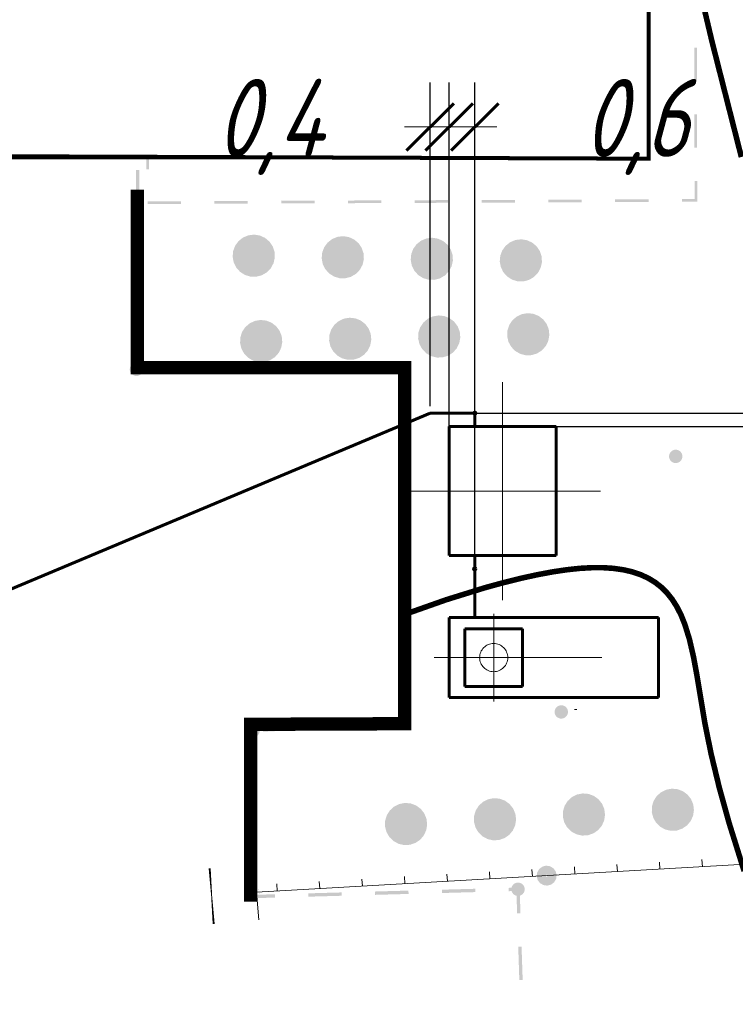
# Model space of a CAD drawing. Header units: millimetres. Extents: x 0 to 420, y 0 to 297.
# Tile 30 of 43: x 149 to 181, y 134 to 178. Entities that reach past the tile are written whole.
import ezdxf

# ---------------------------------------------------------------- set-up
doc = ezdxf.new("R2010")
doc.units = ezdxf.units.MM
for name, pattern in [('K5LT32769', [0]), ('K5LT32771', [0]), ('K5LT32772', [0]), ('K5LT_AXLED', [15.063659, 10.563659, -1.5, 1.5, -1.5]), ('K5LT_BASIC', [0]), ('K5LT_DASHED', [6, 4, -2]), ('K5LT_THIN', [0])]:
    doc.linetypes.add(name, pattern=pattern)
for name, color, linetype in [('_К3 (маслоотвод)', 7, 'Continuous'), ('_привязки', 7, 'Continuous'), ('Системный слой', 7, 'Continuous')]:
    doc.layers.add(name, color=color, linetype=linetype)
for name, color, linetype, true_color in [('Дороги', 7, 'Continuous', 0x666666), ('План ПС', 7, 'Continuous', 0x666666), ('Существующее оборудование', 7, 'Continuous', 0x7f7f7f), ('Топосъемка', 7, 'Continuous', 0x7f7f7f)]:
    doc.layers.add(name, color=color, linetype=linetype, true_color=true_color)
doc.styles.add('KDIMTEXTSTYLE', font='txt', dxfattribs={"width": 0.96, "oblique": 15, "height": 5})
doc.dimstyles.new('KDIMSTYLE (0.00)', dxfattribs={"dimtxt": 5, "dimasz": 1, "dimexe": 2, "dimexo": 0, "dimgap": 1, "dimtad": 1, "dimlfac": 500, "dimtxsty": 'KDIMTEXTSTYLE', "dimsah": 1, "dimcen": 0, "dimdle": 1, "dimadec": 0, "dimazin": 0, "dimtfac": 0.667, "dimtmove": 0, "dimatfit": 3, "dimfxl": 0, "dimtvp": 1, "dimtolj": 1, "dimtzin": 0, "dimarcsym": 0})

# ---------------------------------------------------------------- blocks, each defined once
blk = doc.blocks.new('U49')
at = {"layer": 'План ПС', "linetype": 'K5LT_AXLED', "lineweight": 18}
for q in [(170.654, 161.561), (166.254, 156.661), (175.054, 156.661), (170.654, 151.761)]:
    blk.add_line((170.654, 156.661), q, dxfattribs=at)
blk = doc.blocks.new('KDIMARROW_03')
at = {"layer": '_К3 (маслоотвод)', "color": 0, "linetype": 'K5LT_THIN', "lineweight": 18}
blk.add_line((0, 0), (-1, 0), dxfattribs=at)
at = {"layer": 'Системный слой', "color": 0, "linetype": 'K5LT_BASIC', "lineweight": 60}
blk.add_line((-1.061, -1.061), (1.061, 1.061), dxfattribs=at)
at = {"layer": 'Системный слой', "color": 0, "linetype": 'K5LT_THIN', "lineweight": 18}
blk.add_line((0, 0), (2, 0), dxfattribs=at)
blk = doc.blocks.new('U63')
at = {"layer": 'Существующее оборудование', "linetype": 'K5LT_THIN', "lineweight": 18}
for p, q in [((177.219, 220.506), (177.219, 171.597)), ((177.219, 171.597), (128.894, 171.597))]:
    blk.add_line(p, q, dxfattribs=at)
blk = doc.blocks.new('U134')
at = {"layer": '_К3 (маслоотвод)', "linetype": 'K5LT_BASIC', "lineweight": 60}
for p, q in [((173.054, 159.561), (168.254, 159.561)), ((168.254, 159.561), (168.254, 153.761)), ((173.054, 153.761), (173.054, 159.561)), ((168.254, 153.761), (173.054, 153.761))]:
    blk.add_line(p, q, dxfattribs=at)
blk = doc.blocks.new('U135')
at = {"layer": '_К3 (маслоотвод)', "linetype": 'K5LT_BASIC', "lineweight": 60}
for p, q in [((171.554, 150.477), (168.954, 150.477)), ((168.954, 150.477), (168.954, 147.877)), ((171.554, 147.877), (171.554, 150.477)), ((168.954, 147.877), (171.554, 147.877))]:
    blk.add_line(p, q, dxfattribs=at)
blk = doc.blocks.new('U139')
at = {"layer": '_К3 (маслоотвод)', "linetype": 'K5LT_BASIC', "lineweight": 60}
for p, q in [((171.554, 150.477), (168.954, 150.477)), ((168.954, 150.477), (168.954, 147.877)), ((171.554, 147.877), (171.554, 150.477)), ((168.954, 147.877), (171.554, 147.877))]:
    blk.add_line(p, q, dxfattribs=at)
blk = doc.blocks.new('U147')
at = {"layer": 'Существующее оборудование', "linetype": 'K5LT32772', "lineweight": 20}
blk.add_line((157.651, 137.21), (157.52, 139.706), dxfattribs=at)
blk = doc.blocks.new('U149')
at = {"layer": 'Существующее оборудование', "linetype": 'K5LT32772', "lineweight": 20}
blk.add_line((157.692, 137.212), (157.478, 139.703), dxfattribs=at)
blk = doc.blocks.new('U150')
at = {"layer": 'Существующее оборудование', "linetype": 'K5LT32772', "lineweight": 20}
blk.add_line((159.711, 137.386), (159.497, 139.877), dxfattribs=at)
blk = doc.blocks.new('U177')
at = {"layer": 'Топосъемка'}
blk.add_hatch(color=256, dxfattribs=at).paths.add_polyline_path([(171.451, 138.485), (171.48, 138.497), (171.507, 138.513), (171.532, 138.531), (171.555, 138.551), (171.576, 138.574), (171.595, 138.598), (171.611, 138.625), (171.624, 138.653), (171.634, 138.682), (171.641, 138.712), (171.645, 138.743), (171.646, 138.774), (171.644, 138.805), (171.638, 138.835), (171.63, 138.865), (171.618, 138.894), (171.603, 138.921), (171.586, 138.947), (171.566, 138.97), (171.544, 138.992), (171.519, 139.011), (171.493, 139.028), (171.466, 139.041), (171.437, 139.052), (171.407, 139.06), (171.376, 139.065), (171.345, 139.066), (171.314, 139.064), (171.283, 139.06), (171.254, 139.051), (171.241, 139.047), (171.213, 139.035), (171.186, 139.02), (171.161, 139.002), (171.137, 138.981), (171.116, 138.959), (171.098, 138.934), (171.082, 138.907), (171.069, 138.879), (171.058, 138.85), (171.051, 138.82), (171.047, 138.789), (171.046, 138.758), (171.049, 138.728), (171.054, 138.697), (171.063, 138.667), (171.075, 138.639), (171.089, 138.611), (171.107, 138.586), (171.127, 138.562), (171.149, 138.54), (171.173, 138.521), (171.199, 138.505), (171.227, 138.491), (171.256, 138.48), (171.286, 138.472), (171.317, 138.468), (171.348, 138.466), (171.379, 138.468), (171.409, 138.473), (171.439, 138.481)])
blk = doc.blocks.new('U181')
at = {"layer": 'Топосъемка'}
blk.add_hatch(color=256, dxfattribs=at).paths.add_polyline_path([(159.55, 145.616), (159.578, 145.628), (159.605, 145.643), (159.63, 145.661), (159.654, 145.682), (159.675, 145.704), (159.693, 145.729), (159.709, 145.756), (159.722, 145.784), (159.733, 145.813), (159.74, 145.843), (159.744, 145.874), (159.745, 145.905), (159.742, 145.936), (159.737, 145.966), (159.728, 145.996), (159.716, 146.024), (159.702, 146.052), (159.684, 146.077), (159.664, 146.101), (159.642, 146.123), (159.618, 146.142), (159.592, 146.158), (159.564, 146.172), (159.535, 146.183), (159.505, 146.191), (159.474, 146.195), (159.443, 146.197), (159.412, 146.195), (159.382, 146.19), (159.352, 146.182), (159.34, 146.178), (159.311, 146.166), (159.284, 146.15), (159.259, 146.133), (159.236, 146.112), (159.215, 146.089), (159.196, 146.065), (159.18, 146.038), (159.167, 146.01), (159.157, 145.981), (159.15, 145.951), (159.146, 145.92), (159.145, 145.889), (159.147, 145.858), (159.153, 145.828), (159.161, 145.798), (159.173, 145.769), (159.188, 145.742), (159.205, 145.716), (159.225, 145.693), (159.247, 145.671), (159.272, 145.652), (159.298, 145.635), (159.325, 145.622), (159.354, 145.611), (159.384, 145.603), (159.415, 145.598), (159.446, 145.597), (159.477, 145.599), (159.508, 145.604), (159.537, 145.612)])
blk = doc.blocks.new('U184')
at = {"layer": 'Топосъемка'}
blk.add_hatch(color=256, dxfattribs=at).paths.add_polyline_path([(173.395, 146.454), (173.424, 146.466), (173.451, 146.482), (173.476, 146.499), (173.499, 146.52), (173.52, 146.543), (173.539, 146.567), (173.555, 146.594), (173.568, 146.622), (173.578, 146.651), (173.586, 146.681), (173.589, 146.712), (173.59, 146.743), (173.588, 146.774), (173.582, 146.804), (173.574, 146.834), (173.562, 146.863), (173.547, 146.89), (173.53, 146.916), (173.51, 146.939), (173.488, 146.961), (173.464, 146.98), (173.437, 146.997), (173.41, 147.01), (173.381, 147.021), (173.351, 147.029), (173.32, 147.034), (173.289, 147.035), (173.258, 147.033), (173.228, 147.028), (173.198, 147.02), (173.185, 147.016), (173.157, 147.004), (173.13, 146.989), (173.105, 146.971), (173.081, 146.95), (173.06, 146.928), (173.042, 146.903), (173.026, 146.876), (173.013, 146.848), (173.002, 146.819), (172.995, 146.789), (172.991, 146.758), (172.99, 146.727), (172.993, 146.696), (172.998, 146.666), (173.007, 146.636), (173.019, 146.608), (173.033, 146.58), (173.051, 146.555), (173.071, 146.531), (173.093, 146.509), (173.117, 146.49), (173.143, 146.474), (173.171, 146.46), (173.2, 146.449), (173.23, 146.441), (173.261, 146.437), (173.292, 146.435), (173.323, 146.437), (173.353, 146.442), (173.383, 146.45)])
blk = doc.blocks.new('U185')
at = {"layer": 'Топосъемка'}
blk.add_hatch(color=256, dxfattribs=at).paths.add_polyline_path([(154.313, 161.85), (154.341, 161.862), (154.368, 161.877), (154.394, 161.895), (154.417, 161.915), (154.438, 161.938), (154.457, 161.963), (154.473, 161.989), (154.486, 162.017), (154.496, 162.047), (154.503, 162.077), (154.507, 162.108), (154.508, 162.138), (154.505, 162.169), (154.5, 162.2), (154.491, 162.23), (154.48, 162.258), (154.465, 162.286), (154.448, 162.311), (154.428, 162.335), (154.405, 162.357), (154.381, 162.376), (154.355, 162.392), (154.327, 162.406), (154.298, 162.417), (154.268, 162.425), (154.238, 162.429), (154.207, 162.431), (154.176, 162.429), (154.145, 162.424), (154.115, 162.416), (154.103, 162.412), (154.075, 162.399), (154.048, 162.384), (154.022, 162.366), (153.999, 162.346), (153.978, 162.323), (153.959, 162.299), (153.943, 162.272), (153.93, 162.244), (153.92, 162.215), (153.913, 162.185), (153.909, 162.154), (153.908, 162.123), (153.91, 162.092), (153.916, 162.062), (153.925, 162.032), (153.936, 162.003), (153.951, 161.976), (153.968, 161.95), (153.988, 161.926), (154.011, 161.905), (154.035, 161.886), (154.061, 161.869), (154.089, 161.855), (154.118, 161.845), (154.148, 161.837), (154.178, 161.832), (154.209, 161.831), (154.24, 161.832), (154.271, 161.837), (154.301, 161.845)])
blk = doc.blocks.new('U188')
at = {"layer": 'Топосъемка'}
blk.add_hatch(color=256, dxfattribs=at).paths.add_polyline_path([(178.536, 157.938), (178.564, 157.951), (178.591, 157.966), (178.616, 157.984), (178.64, 158.004), (178.661, 158.027), (178.679, 158.052), (178.695, 158.078), (178.709, 158.106), (178.719, 158.136), (178.726, 158.166), (178.73, 158.196), (178.731, 158.227), (178.728, 158.258), (178.723, 158.289), (178.714, 158.318), (178.702, 158.347), (178.688, 158.374), (178.67, 158.4), (178.65, 158.424), (178.628, 158.445), (178.604, 158.465), (178.578, 158.481), (178.55, 158.495), (178.521, 158.506), (178.491, 158.513), (178.46, 158.518), (178.429, 158.52), (178.398, 158.518), (178.368, 158.513), (178.338, 158.505), (178.326, 158.501), (178.297, 158.488), (178.27, 158.473), (178.245, 158.455), (178.222, 158.435), (178.201, 158.412), (178.182, 158.387), (178.166, 158.361), (178.153, 158.333), (178.143, 158.304), (178.136, 158.273), (178.132, 158.243), (178.131, 158.212), (178.133, 158.181), (178.139, 158.15), (178.147, 158.121), (178.159, 158.092), (178.174, 158.065), (178.191, 158.039), (178.211, 158.015), (178.233, 157.994), (178.258, 157.975), (178.284, 157.958), (178.312, 157.944), (178.341, 157.933), (178.371, 157.926), (178.401, 157.921), (178.432, 157.92), (178.463, 157.921), (178.494, 157.926), (178.523, 157.934)])
blk = doc.blocks.new('U224')
at = {"layer": 'Топосъемка', "linetype": 'K5LT32772', "lineweight": 20}
blk.add_line((157.651, 137.21), (157.52, 139.706), dxfattribs=at)
blk = doc.blocks.new('U226')
at = {"layer": 'Топосъемка', "linetype": 'K5LT32772', "lineweight": 20}
blk.add_line((157.692, 137.212), (157.478, 139.703), dxfattribs=at)
blk = doc.blocks.new('U227')
at = {"layer": 'Топосъемка', "linetype": 'K5LT32772', "lineweight": 20}
blk.add_line((159.711, 137.386), (159.497, 139.877), dxfattribs=at)

msp = doc.modelspace()

# ---------------------------------------------------------------- hatches: boundary and pattern name
at = {"layer": 'Топосъемка'}
for points in [[(179.38084, 176.589746), (179.260829, 176.589421), (179.264989, 175.089427), (179.384981, 175.089745)], [(179.389135, 173.58977), (179.269131, 173.589428), (179.27329, 172.089433), (179.393294, 172.089777)], [(154.771569, 171.68222), (154.651569, 171.682669), (154.649422, 171.116331), (154.769422, 171.115883)], [(154.339384, 171.084513), (154.189391, 171.085089), (154.184402, 169.766523), (154.183183, 169.585314), (154.333165, 169.584307), (154.334395, 169.765605), (154.33439, 169.765731), (154.334393, 169.765839)], [(179.397436, 170.589776), (179.27745, 170.589439), (179.279676, 169.781225), (178.707757, 169.778876), (178.708246, 169.658883), (179.340082, 169.661458), (179.400012, 169.661709), (179.39985, 169.72163)], [(156.207943, 169.686724), (154.707944, 169.680576), (154.708458, 169.560573), (156.208438, 169.566713)], [(159.207903, 169.699006), (157.707923, 169.692865), (157.708418, 169.572853), (159.208398, 169.578994)], [(162.207882, 169.711294), (160.707901, 169.705153), (160.708397, 169.585141), (162.208377, 169.591283)], [(165.207861, 169.723582), (163.707881, 169.717441), (163.708376, 169.59743), (165.208349, 169.603589)], [(168.20784, 169.73587), (166.707841, 169.729723), (166.708329, 169.60973), (168.208328, 169.615877)], [(171.207819, 169.748158), (169.70782, 169.742011), (169.708308, 169.622019), (171.208308, 169.628166)], [(174.20778, 169.76044), (172.707799, 169.754299), (172.708288, 169.634307), (174.208267, 169.640447)], [(177.207758, 169.772728), (175.707779, 169.766588), (175.708267, 169.646594), (177.208247, 169.652736)], [(158.794574, 167.896136), (158.939331, 168.009737), (158.997994, 168.055765), (159.203102, 168.140628), (159.23693, 168.154603), (159.486858, 168.184498), (159.493671, 168.185312), (159.749172, 168.145609), (159.984505, 168.038455), (160.182195, 167.871791), (160.327573, 167.657944), (160.409886, 167.412839), (160.422992, 167.154591), (160.365948, 166.902382), (160.33159, 166.838822), (160.242984, 166.674932), (160.132951, 166.561172), (160.063203, 166.489079), (159.886573, 166.385868), (159.839964, 166.358616), (159.610259, 166.298592), (159.589777, 166.293233), (159.331244, 166.29778), (159.083522, 166.371887), (158.864975, 166.510098), (158.691831, 166.702147), (158.576915, 166.933777), (158.528766, 167.187832), (158.550945, 167.445446), (158.641793, 167.687536), (158.714852, 167.787279)], [(154.323077, 168.084343), (154.173076, 168.085343), (154.162988, 166.585379), (154.312972, 166.584371)], [(162.793972, 167.825955), (162.938728, 167.939557), (162.997384, 167.985604), (163.202499, 168.070448), (163.23632, 168.084442), (163.486229, 168.11433), (163.49306, 168.11515), (163.748562, 168.075448), (163.983902, 167.968275), (164.181573, 167.801604), (164.326963, 167.587783), (164.409265, 167.342652), (164.422389, 167.084412), (164.365345, 166.832203), (164.330987, 166.768642), (164.242363, 166.604745), (164.132329, 166.490984), (164.062582, 166.418892), (163.885951, 166.31568), (163.839342, 166.288429), (163.609656, 166.228412), (163.589175, 166.223053), (163.330622, 166.227593), (163.082919, 166.301707), (162.864372, 166.439918), (162.691229, 166.631966), (162.576311, 166.863596), (162.528144, 167.117645), (162.550322, 167.37526), (162.641171, 167.61735), (162.71423, 167.717093)], [(166.79335, 167.755769), (166.938107, 167.86937), (166.996762, 167.915416), (167.201878, 168.000261), (167.235697, 168.014255), (167.485607, 168.044144), (167.492439, 168.044963), (167.747958, 168.005269), (167.983274, 167.898107), (168.180969, 167.731424), (168.326342, 167.517596), (168.408642, 167.272465), (168.421768, 167.014224), (168.364722, 166.762016), (168.330365, 166.698454), (168.24176, 166.534565), (168.131726, 166.420805), (168.061979, 166.348712), (167.885348, 166.245501), (167.838713, 166.21826), (167.609034, 166.158226), (167.588552, 166.152866), (167.330019, 166.157413), (167.08229, 166.231538), (166.86375, 166.369732), (166.690606, 166.561779), (166.57569, 166.793409), (166.52754, 167.047464), (166.549694, 167.305091), (166.640561, 167.547188), (166.713608, 167.646905)], [(171.491836, 167.974784), (171.747337, 167.935081), (171.982651, 167.827919), (172.180348, 167.661237), (172.325738, 167.447416), (172.40804, 167.202285), (172.421145, 166.944038), (172.364113, 166.691854), (172.329736, 166.628287), (172.241138, 166.464378), (172.131098, 166.350636), (172.061357, 166.278525), (171.884725, 166.175314), (171.83811, 166.148081), (171.608412, 166.088038), (171.587924, 166.082698), (171.329398, 166.087226), (171.081669, 166.161352), (170.863147, 166.299551), (170.689985, 166.491593), (170.57508, 166.723249), (170.526919, 166.977278), (170.549091, 167.234911), (170.639939, 167.477001), (170.712999, 167.576744), (170.792746, 167.685589), (170.937496, 167.799209), (170.99614, 167.84523), (171.201255, 167.930074), (171.235095, 167.944074), (171.485004, 167.973963)], [(154.302884, 165.084407), (154.152881, 165.085407), (154.142768, 163.585455), (154.292777, 163.584436)], [(171.78068, 164.655165), (172.037659, 164.626489), (172.277359, 164.529528), (172.482031, 164.371526), (172.636471, 164.164121), (172.729244, 163.922772), (172.753447, 163.665336), (172.707293, 163.410918), (172.675717, 163.34595), (172.594218, 163.178368), (172.48919, 163.06001), (172.422604, 162.984965), (172.250571, 162.874274), (172.205167, 162.845033), (171.978279, 162.775187), (171.958034, 162.768954), (171.699554, 162.762379), (171.448868, 162.825785), (171.224595, 162.954476), (171.043348, 163.138877), (170.918593, 163.365358), (170.859559, 163.617101), (170.870629, 163.875436), (170.950982, 164.121206), (171.019674, 164.22399), (171.094665, 164.336178), (171.234386, 164.455902), (171.291024, 164.504406), (171.492293, 164.597989), (171.52549, 164.61344), (171.773896, 164.654043)], [(158.954866, 163.815715), (159.023558, 163.918499), (159.098568, 164.030694), (159.238288, 164.150419), (159.29492, 164.198941), (159.496188, 164.292525), (159.529374, 164.307948), (159.777773, 164.348571), (159.784565, 164.349675), (160.041542, 164.320998), (160.281262, 164.224045), (160.485916, 164.066035), (160.640367, 163.858657), (160.733128, 163.617281), (160.757331, 163.359846), (160.711196, 163.105434), (160.679595, 163.040479), (160.598114, 162.872903), (160.493056, 162.754513), (160.426481, 162.679494), (160.254474, 162.568791), (160.209043, 162.539562), (159.982156, 162.469715), (159.961931, 162.463489), (159.703431, 162.456906), (159.452752, 162.520295), (159.22848, 162.648986), (159.047243, 162.833413), (158.922469, 163.059887), (158.863435, 163.31163), (158.874505, 163.569964)], [(163.293629, 164.300758), (163.494898, 164.394342), (163.528077, 164.409784), (163.776484, 164.450389), (163.783274, 164.451493), (164.040252, 164.422816), (164.279965, 164.325881), (164.484625, 164.167853), (164.639076, 163.960474), (164.73183, 163.719118), (164.756034, 163.461683), (164.70988, 163.207264), (164.678305, 163.142296), (164.596824, 162.974721), (164.491778, 162.856356), (164.425192, 162.781312), (164.253165, 162.670601), (164.207754, 162.64138), (163.980866, 162.571532), (163.960641, 162.565307), (163.702141, 162.558724), (163.451455, 162.622132), (163.227189, 162.750803), (163.045953, 162.93523), (162.92118, 163.161705), (162.862145, 163.413447), (162.873215, 163.671782), (162.953569, 163.917552), (163.022267, 164.020317), (163.097271, 164.132531), (163.236998, 164.252236)], [(167.292332, 164.402595), (167.493601, 164.496178), (167.526787, 164.511602), (167.775186, 164.552225), (167.781977, 164.553329), (168.038956, 164.524653), (168.27865, 164.427711), (168.483328, 164.26969), (168.63776, 164.062304), (168.73054, 163.820935), (168.754744, 163.5635), (168.708591, 163.309082), (168.677008, 163.244133), (168.595527, 163.076557), (168.490481, 162.958192), (168.423895, 162.883148), (168.251869, 162.772438), (168.206457, 162.743216), (167.979562, 162.673388), (167.959325, 162.667136), (167.700844, 162.660562), (167.450165, 162.723949), (167.225892, 162.852639), (167.044637, 163.03706), (166.919883, 163.263541), (166.860849, 163.515284), (166.871919, 163.773619), (166.952272, 164.019388), (167.02097, 164.122153), (167.095955, 164.23436), (167.235701, 164.354073)], [(155.752954, 162.219414), (154.253025, 162.206075), (154.254347, 162.056086), (155.754283, 162.069407)], [(158.752844, 162.246062), (157.25289, 162.232735), (157.254237, 162.082734), (158.754173, 162.096054)], [(161.752715, 162.272703), (160.25278, 162.259383), (160.254101, 162.109394), (161.754055, 162.122721)], [(164.752605, 162.29935), (163.252669, 162.28603), (163.253991, 162.136042), (164.753926, 162.149362)], [(166.309662, 162.219591), (166.159672, 162.217928), (166.176333, 160.718023), (166.326323, 160.719686)], [(166.343002, 159.219787), (166.193012, 159.218124), (166.20968, 157.7182), (166.359663, 157.719882)], [(166.376349, 156.219965), (166.22634, 156.218295), (166.24302, 154.718397), (166.39301, 154.72006)], [(166.40967, 153.220155), (166.25968, 153.218491), (166.276367, 151.718574), (166.426357, 151.720237)], [(166.443017, 150.220332), (166.293028, 150.218669), (166.309707, 148.718771), (166.459697, 148.720434)], [(166.476357, 147.220529), (166.326368, 147.218865), (166.336349, 146.320701), (165.879318, 146.297575), (165.886911, 146.147771), (166.41595, 146.174553), (166.487947, 146.178183), (166.487136, 146.250292)], [(161.38509, 146.070147), (159.887002, 145.994348), (159.894577, 145.844537), (161.392664, 145.920337)], [(164.38125, 146.221783), (162.88317, 146.145965), (162.890744, 145.996154), (164.388824, 146.071972)], [(159.504529, 144.842612), (159.354542, 144.844771), (159.333035, 143.344919), (159.48302, 143.34276)], [(173.769214, 142.908845), (173.967827, 143.008038), (174.00054, 143.024393), (174.247736, 143.071922), (174.254488, 143.073226), (174.512165, 143.051728), (174.754519, 142.96152), (174.963536, 142.809266), (175.123701, 142.606276), (175.223186, 142.367586), (175.254588, 142.11091), (175.21556, 141.855294), (175.185707, 141.789295), (175.109022, 141.619677), (175.007252, 141.498324), (174.942861, 141.421546), (174.773939, 141.306021), (174.729403, 141.27558), (174.504519, 141.199399), (174.48448, 141.192622), (174.226273, 141.178818), (173.973894, 141.235198), (173.746102, 141.357554), (173.559764, 141.536851), (173.428716, 141.759764), (173.362667, 142.009784), (173.366517, 142.268346), (173.439975, 142.516274), (173.505851, 142.621046), (173.577622, 142.735191), (173.714013, 142.858813)], [(178.220567, 141.392335), (177.968206, 141.448722), (177.740407, 141.571096), (177.554076, 141.750375), (177.423014, 141.973326), (177.356961, 142.2233), (177.360811, 142.481862), (177.434287, 142.729799), (177.500164, 142.834569), (177.571917, 142.948709), (177.708306, 143.072331), (177.763501, 143.122381), (177.962121, 143.221556), (177.994834, 143.237911), (178.24203, 143.28544), (178.248783, 143.286743), (178.506479, 143.265252), (178.748812, 143.175037), (178.957823, 143.022801), (179.118013, 142.819799), (179.21748, 142.581103), (179.248876, 142.324447), (179.209855, 142.068811), (179.180021, 142.002819), (179.103317, 141.833195), (179.001564, 141.711848), (178.937155, 141.635063), (178.768226, 141.519557), (178.723696, 141.489097), (178.498806, 141.412934), (178.478792, 141.406145)], [(165.589015, 142.30815), (165.725425, 142.431779), (165.780607, 142.481803), (165.97924, 142.581004), (166.01196, 142.59734), (166.259129, 142.644881), (166.265881, 142.646184), (166.523577, 142.624693), (166.765912, 142.534479), (166.974929, 142.382225), (167.135113, 142.179241), (167.234598, 141.940552), (167.265982, 141.683869), (167.226953, 141.428252), (167.19712, 141.362261), (167.120416, 141.192636), (167.018663, 141.07129), (166.954242, 140.994479), (166.785351, 140.878986), (166.740815, 140.848545), (166.515931, 140.772363), (166.495892, 140.765587), (166.237666, 140.751776), (165.985313, 140.808144), (165.757514, 140.930518), (165.571176, 141.109816), (165.440128, 141.33273), (165.374079, 141.582749), (165.377918, 141.841285), (165.451394, 142.089221), (165.517263, 142.194011)], [(170.260176, 142.859701), (170.517872, 142.838211), (170.760206, 142.747995), (170.969223, 142.595741), (171.129407, 142.392759), (171.228892, 142.154068), (171.260295, 141.897393), (171.221267, 141.641777), (171.191414, 141.575778), (171.114729, 141.40616), (171.012957, 141.284807), (170.948567, 141.208028), (170.779645, 141.092504), (170.735109, 141.062062), (170.510225, 140.985881), (170.490185, 140.979104), (170.231979, 140.965301), (169.979606, 141.021662), (169.751808, 141.144036), (169.56547, 141.323334), (169.434422, 141.546248), (169.368373, 141.796266), (169.372223, 142.054828), (169.445687, 142.302739), (169.511557, 142.407528), (169.58331, 142.521668), (169.719718, 142.645297), (169.77492, 142.695328), (169.973533, 142.794521), (170.006253, 142.810857), (170.253424, 142.858398)], [(159.461505, 141.842928), (159.311526, 141.845068), (159.29001, 140.345235), (159.439997, 140.343076)], [(172.770528, 139.320782), (172.766815, 139.314486), (172.751063, 139.287834), (172.767611, 139.300288)], [(159.268502, 138.845384), (159.262656, 138.437995), (159.261533, 138.359804), (159.339702, 138.361939), (160.431853, 138.391887), (160.427747, 138.54184), (159.413767, 138.514026), (159.418488, 138.843224)], [(159.69617, 138.747495), (159.683734, 138.76405), (159.663223, 138.766959), (159.684276, 138.754539)], [(159.740961, 138.573477), (159.737249, 138.567181), (159.721515, 138.540537), (159.738064, 138.55299)], [(163.426616, 138.624059), (161.927176, 138.582937), (161.931293, 138.43301), (163.430721, 138.474106)], [(166.425485, 138.706279), (164.926057, 138.665182), (164.930161, 138.515229), (166.429602, 138.556351)], [(169.424366, 138.788525), (167.924926, 138.747402), (167.929031, 138.597449), (169.428471, 138.638572)], [(171.344274, 138.841152), (170.923795, 138.829622), (170.927911, 138.679695), (171.273819, 138.689173), (171.306926, 137.684918), (171.456843, 137.689864), (171.421275, 138.768644), (171.418827, 138.843195)], [(171.50624, 136.190673), (171.356324, 136.185727), (171.40574, 134.686545), (171.555657, 134.69149)]]:
    msp.add_hatch(color=256, dxfattribs=at).paths.add_polyline_path(points)
h = msp.add_hatch(color=256, dxfattribs=at)
h.paths.add_polyline_path([(172.608016, 139.826887), (172.781523, 139.802598), (172.932523, 139.713765), (173.038041, 139.573903), (173.082017, 139.404299), (173.057729, 139.230793), (173.039731, 139.200207), (172.968878, 139.079785), (172.874424, 139.008511), (172.829034, 138.974274), (172.669061, 138.932805), (172.65943, 138.930297), (172.485924, 138.954585), (172.334922, 139.043419), (172.229405, 139.18328), (172.185429, 139.352885), (172.209716, 139.526391), (172.227715, 139.556977), (172.29855, 139.677392), (172.393029, 139.748655), (172.438411, 139.78291), (172.598385, 139.82438)])
h.paths.add_polyline_path([(172.590481, 139.367221), (172.595415, 139.401979), (172.623484, 139.423089), (172.658261, 139.418163), (172.679353, 139.390087), (172.674419, 139.355327), (172.646369, 139.334224), (172.61159, 139.339152)])

# ---------------------------------------------------------------- linework, layer by layer
at = {"layer": '_К3 (маслоотвод)', "linetype": 'K5LT_BASIC', "lineweight": 60}
for p, q in [((138.776376, 148.145079), (167.401674, 160.161445)), ((167.401674, 160.161445), (169.401674, 160.161445)), ((169.401674, 159.561445), (169.401674, 160.161445)), ((169.401674, 153.761445), (169.401674, 150.981322)), ((168.253699, 150.981322), (177.653699, 150.981322)), ((168.253699, 150.981322), (168.253699, 147.381322)), ((177.653699, 150.981322), (177.653699, 147.381322)), ((168.253699, 147.381322), (177.653699, 147.381322))]:
    msp.add_line(p, q, dxfattribs=at)
at = {"layer": '_К3 (маслоотвод)', "linetype": 'K5LT_AXLED', "lineweight": 18}
for p, q in [((170.253699, 151.1447), (170.253699, 147.209322)), ((167.575747, 149.181324), (175.106045, 149.181324))]:
    msp.add_line(p, q, dxfattribs=at)
at = {"layer": '_К3 (маслоотвод)', "linetype": 'K5LT_THIN', "lineweight": 18}
msp.add_line((173.8837, 146.851187), (173.9837, 146.851187), dxfattribs=at)
at = {"layer": '_К3 (маслоотвод)', "linetype": 'K5LT_BASIC', "lineweight": 60}
for centre in [(169.401674, 160.161445), (169.401674, 153.161445)]:
    msp.add_circle(centre, 0.05, dxfattribs=at)
at = {"layer": '_К3 (маслоотвод)', "linetype": 'K5LT_DASHED', "lineweight": 18}
msp.add_circle((170.2537, 149.177013), 0.632456, dxfattribs=at)
at = {"layer": 'Дороги', "linetype": 'K5LT_BASIC', "const_width": 0.6}
msp.add_lwpolyline([(154.253025, 170.206075), (154.253025, 162.206075), (166.253025, 162.206075), (166.253025, 146.206075), (159.33974, 146.177912), (159.33974, 138.206075)], dxfattribs=at)
at = {"layer": 'Существующее оборудование', "linetype": 'K5LT_THIN', "lineweight": 18}
for p, q in [((190.419079, 140.40072), (159.604171, 138.631283)), ((159.497217, 139.876699), (159.711124, 137.385867)), ((175.809719, 139.561829), (175.787023, 139.881127)), ((177.718996, 139.671463), (177.696299, 139.990761)), ((179.628272, 139.781096), (179.605575, 140.100394)), ((168.172615, 139.123296), (168.149918, 139.442594)), ((170.081891, 139.232929), (170.059194, 139.552227)), ((171.991167, 139.342563), (171.96847, 139.661861)), ((173.900443, 139.452196), (173.877746, 139.771494)), ((160.535511, 138.684762), (160.512814, 139.00406)), ((162.444787, 138.794396), (162.42209, 139.113693)), ((164.354063, 138.904029), (164.331366, 139.223327)), ((166.263339, 139.013662), (166.240642, 139.33296))]:
    msp.add_line(p, q, dxfattribs=at)
at = {"layer": 'Топосъемка', "linetype": 'K5LT32769', "const_width": 0.18}
msp.add_lwpolyline([(134.388461, 220.513938), (128.893515, 220.506265), (128.930196, 171.780086), (177.218949, 171.597194), (177.184822, 220.573702)], close=True, dxfattribs=at)
at = {"layer": 'Топосъемка', "linetype": 'K5LT32771', "const_width": 0.25}
for points in [[(181.379334, 171.672352), (180.065101, 176.840377), (179.213038, 180.434207)], [(166.294372, 151.131794), (168.117846, 151.776228), (169.858877, 152.316803), (170.682835, 152.543222), (171.469139, 152.738555), (172.213156, 152.901651), (172.910967, 153.031653), (173.539415, 153.125395), (174.119118, 153.187165), (174.660772, 153.217968), (175.166113, 153.217886), (175.637244, 153.186817), (176.074169, 153.124653), (176.478026, 153.031233), (176.850032, 152.906276), (177.19152, 152.749312), (177.503635, 152.559787), (177.787674, 152.336919), (178.0451, 152.079566), (178.276898, 151.78696), (178.485399, 151.456392), (178.672389, 151.08507), (178.840195, 150.6684), (179.045213, 150.006457), (179.229793, 149.209088), (179.374233, 148.428189), (179.740395, 146.229081), (180.019497, 144.851527), (180.386234, 143.338276), (180.832967, 141.729165), (181.504164, 139.584823)]]:
    msp.add_lwpolyline(points, dxfattribs=at)

# ---------------------------------------------------------------- block references
at = {"layer": '_К3 (маслоотвод)'}
for name in ['U134', 'U139', 'U135']:
    msp.add_blockref(name, (0, 0), dxfattribs=at)
at = {"layer": 'План ПС'}
msp.add_blockref('U49', (0, 0), dxfattribs=at)
at = {"layer": 'Существующее оборудование'}
for name in ['U63', 'U150', 'U149', 'U147']:
    msp.add_blockref(name, (0, 0), dxfattribs=at)
at = {"layer": 'Топосъемка'}
for name in ['U185', 'U188', 'U184', 'U181', 'U227', 'U226', 'U224', 'U177']:
    msp.add_blockref(name, (0, 0), dxfattribs=at)

# ---------------------------------------------------------------- dimensions: what is measured, and where the dimension line sits
at = {"layer": '_привязки'}
for base, p1, p2, location, text in [((168.2537, 173.0241), (167.401674, 158.474739), (168.2537, 156.661445), (160.171757, 173.0241), '\\fGOST type A|b0|c204|p34;\\H3.5;\\W0.960;\\Q15;\\fGOST type A|b0|c204|p34;\\H3.5;\\W0.960;\\Q15;\\fGOST type A|b0|i0|c204|p34;\\Q15;0,4'), ((169.401674, 173.0241), (168.2537, 153.761445), (169.401674, 151.415323), (176.63159, 173.0241), '\\fGOST type A|b0|c204|p34;\\H3.5;\\W0.960;\\Q15;\\fGOST type A|b0|c204|p34;\\H3.5;\\W0.960;\\Q15;\\fGOST type A|b0|i0|c204|p34;\\Q15;0,6')]:
    msp.add_linear_dim(base=base, p1=p1, p2=p2, location=location, text=text, dimstyle='KDIMSTYLE (0.00)', override={"dimexo": 2, "dimblk1": 'KDIMARROW_03', "dimblk2": 'KDIMARROW_03', "dimse1": 0, "dimse2": 0, "dimtolj": 1}, dxfattribs=at).render()
msp.add_linear_dim(base=(190.42116, 160.161445), p1=(169.401674, 159.561445), p2=(167.401674, 160.161445), angle=90, location=(190.42116, 167.252455), dimstyle='KDIMSTYLE (0.00)', override={"dimexo": 2, "dimpost": '\\fGOST type A|b0|c204|p34;\\H3.5;\\W0.960;\\Q15;<>', "dimblk1": 'KDIMARROW_03', "dimblk2": 'KDIMARROW_03', "dimse1": 0, "dimse2": 0, "dimtolj": 1}, dxfattribs=at).render()

doc.saveas('drawing.dxf')
